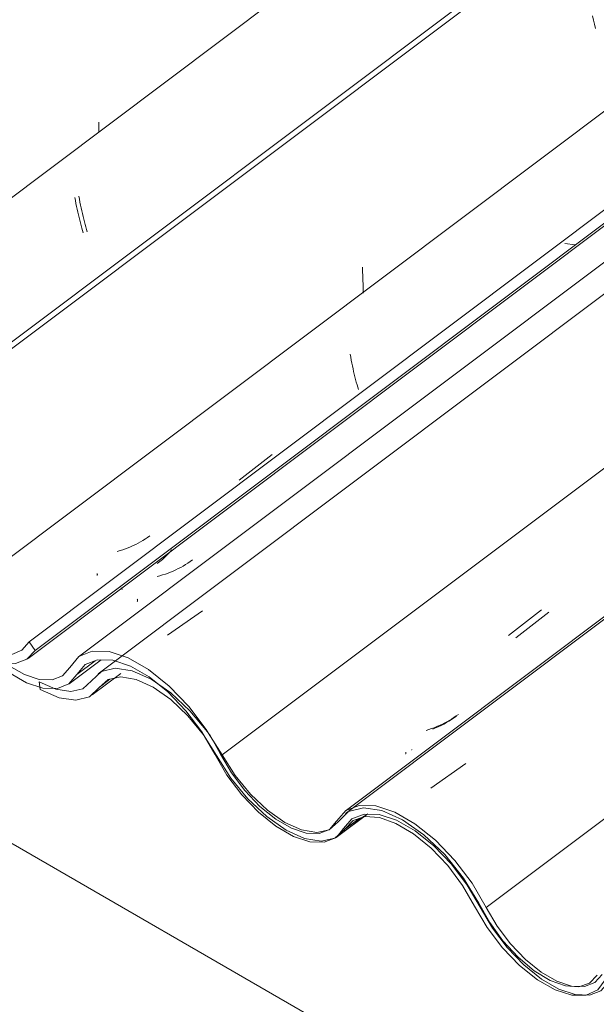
# Model space of a CAD drawing. Header units: metres. Extents: x -16.8 to 29.9, y -11.9 to 37.1.
# Tile 97 of 202: x 22.253 to 22.534, y -8.378 to -7.899. Entities that reach past the tile are written whole.
import ezdxf

# ---------------------------------------------------------------- set-up
doc = ezdxf.new("R2010")
doc.units = ezdxf.units.M
doc.layers.add('A-GLAZ-CWMG', color=7, linetype='Continuous', lineweight=5)
doc.layers.add('I-WALL', color=7, linetype='Continuous', lineweight=5)
pattern_1 = [(324.313, (6.848, -5.534), (0.4067177, -0.1955534), [0.02066, -0.35491, 0.02066, -2.358]), (324.313, (6.848, -5.534), (0.4067177, -0.1955534), [-0.39622, -0.35491, 0.02066, -0.73047, -1.252]), (324.313, (6.848, -5.534), (0.4067177, -0.1955534), [-1.502, 0.02066, -0.35491, 0.02066, -0.85566]), (324.313, (6.848, -5.534), (0.4067177, -0.1955534), [-1.898, -0.22972, 0.02066, -0.60528]), (112.936, (7.001, -5.595), (-0.2914225, 0.4955388), [0.02153, -0.36985, 0.02153, -2.457]), (112.936, (7.001, -5.595), (-0.2914225, 0.4955388), [-0.4129, -0.36985, 0.02153, -0.76123, -1.305]), (112.936, (7.001, -5.595), (-0.2914225, 0.4955388), [-1.566, 0.02153, -0.36985, 0.02153, -0.89169]), (112.936, (7.001, -5.595), (-0.2914225, 0.4955388), [-1.978, -0.23939, 0.02153, -0.63077]), (222.823, (7.051, -5.439), (-0.1153037, -0.2999985), [0.01144, -0.19651, 0.01144, -1.306]), (222.823, (7.051, -5.439), (-0.1153037, -0.2999985), [-0.21938, -0.19651, 0.01144, -0.40445, -0.69315]), (222.823, (7.051, -5.439), (-0.1153037, -0.2999985), [-0.83178, 0.01144, -0.19651, 0.01144, -0.47377]), (222.823, (7.051, -5.439), (-0.1153037, -0.2999985), [-1.051, -0.12719, 0.01144, -0.33514])]

# ---------------------------------------------------------------- blocks, each defined once
blk = doc.blocks.new('FP_619-ISO_04')
at = {"layer": 'A-GLAZ-CWMG', "color": 9, "true_color": 0xc0c0c0}
for p, q in [((5.88545, -7.94861), (5.8855, -7.95032)), ((5.8855, -7.95032), (5.88553, -7.95203)), ((5.88553, -7.95203), (5.88554, -7.95374))]:
    blk.add_line(p, q, dxfattribs=at)
blk = doc.blocks.new('FP_620-ISO_04')
at = {"layer": 'A-GLAZ-CWMG', "color": 9, "true_color": 0xc0c0c0}
for p, q in [((5.87578, -7.98465), (5.87603, -7.98612)), ((5.87603, -7.98612), (5.87629, -7.98758)), ((5.87629, -7.98758), (5.87656, -7.98901)), ((5.87656, -7.98901), (5.87685, -7.99043)), ((5.87685, -7.99043), (5.87715, -7.99182)), ((5.87715, -7.99182), (5.87745, -7.99319)), ((5.87745, -7.99319), (5.87777, -7.99453)), ((5.87777, -7.99453), (5.87809, -7.99585)), ((5.87809, -7.99585), (5.87842, -7.99714)), ((5.87842, -7.99714), (5.87876, -7.99841)), ((5.87876, -7.99841), (5.8791, -7.99965)), ((5.8791, -7.99965), (5.87944, -8.00086)), ((5.87944, -8.00086), (5.87979, -8.00204))]:
    blk.add_line(p, q, dxfattribs=at)
blk = doc.blocks.new('FP_621-ISO_04')
at = {"layer": 'A-GLAZ-CWMG'}
blk.add_line((12.04698, -3.40256), (5.7427, -8.13427), dxfattribs=at)
blk = doc.blocks.new('FP_622-ISO_04')
at = {"layer": 'A-GLAZ-CWMG', "color": 9, "true_color": 0xc0c0c0}
for p, q in [((5.90926, -8.15086), (5.90813, -8.1516)), ((5.91036, -8.15008), (5.90926, -8.15086)), ((5.90096, -8.15541), (5.89969, -8.15594)), ((5.9022, -8.15486), (5.90096, -8.15541)), ((5.90343, -8.15427), (5.9022, -8.15486)), ((5.90463, -8.15365), (5.90343, -8.15427)), ((5.90582, -8.153), (5.90463, -8.15365)), ((5.90699, -8.15232), (5.90582, -8.153)), ((5.90813, -8.1516), (5.90699, -8.15232)), ((5.89581, -8.15731), (5.89448, -8.15771)), ((5.89712, -8.15689), (5.89581, -8.15731)), ((5.89841, -8.15643), (5.89712, -8.15689)), ((5.89969, -8.15594), (5.89841, -8.15643)), ((5.88471, -8.16928), (5.88464, -8.16939)), ((5.88469, -8.16845), (5.88473, -8.16872)), ((5.88474, -8.16914), (5.88471, -8.16928)), ((5.88473, -8.16872), (5.88475, -8.16895)), ((5.88475, -8.16895), (5.88474, -8.16914))]:
    blk.add_line(p, q, dxfattribs=at)
blk = doc.blocks.new('FP_623-ISO_04')
at = {"layer": 'A-GLAZ-CWMG'}
blk.add_line((5.85107, -8.20981), (12.16512, -3.47076), dxfattribs=at)
at = {"layer": 'A-GLAZ-CWMG', "color": 9, "true_color": 0xc0c0c0}
for p, q in [((5.91763, -8.16046), (5.91643, -8.16155)), ((5.9188, -8.15932), (5.91763, -8.16046)), ((5.91993, -8.15815), (5.9188, -8.15932)), ((5.92104, -8.15695), (5.91993, -8.15815)), ((5.9152, -8.16261), (5.91393, -8.16363)), ((5.91643, -8.16155), (5.9152, -8.16261)), ((5.89659, -8.17569), (5.89642, -8.17543)), ((5.89673, -8.17591), (5.89659, -8.17569)), ((5.89684, -8.1761), (5.89673, -8.17591)), ((5.89691, -8.17624), (5.89684, -8.1761))]:
    blk.add_line(p, q, dxfattribs=at)
blk = doc.blocks.new('Rectangular Mullion - Telha Fibrocimento - Ondulada-V605-ISO_04')
at = {"layer": 'A-GLAZ-CWMG', "true_color": 0xc0c0c0}
h = blk.add_hatch(dxfattribs=at)
h.set_pattern_fill('FP_68', color=9, style=0, pattern_type=2)
h.set_pattern_definition([(352.943, (5.295, -6.288), (0.5141535, 0.0736507), [0.02137, -0.36719, 0.02137, -2.44]), (352.943, (5.295, -6.288), (0.5141535, 0.0736507), [-0.40993, -0.36719, 0.02137, -0.75575, -1.295]), (352.943, (5.295, -6.288), (0.5141535, 0.0736507), [-1.554, 0.02137, -0.36719, 0.02137, -0.88527]), (352.943, (5.295, -6.288), (0.5141535, 0.0736507), [-1.964, -0.23767, 0.02137, -0.62623]), (116.867, (5.487, -6.244), (-0.3683943, 0.452577), [0.02347, -0.40317, 0.02347, -2.679]), (116.867, (5.487, -6.244), (-0.3683943, 0.452577), [-0.4501, -0.40317, 0.02347, -0.82981, -1.422]), (116.867, (5.487, -6.244), (-0.3683943, 0.452577), [-1.707, 0.02347, -0.40317, 0.02347, -0.97202]), (116.867, (5.487, -6.244), (-0.3683943, 0.452577), [-2.157, -0.26096, 0.02347, -0.6876]), (239.918, (5.552, -5.977), (-0.1457585, -0.5262284), [0.02116, -0.36351, 0.02116, -2.415]), (239.918, (5.552, -5.977), (-0.1457585, -0.5262284), [-0.40582, -0.36351, 0.02116, -0.74817, -1.282]), (239.918, (5.552, -5.977), (-0.1457585, -0.5262284), [-1.539, 0.02116, -0.36351, 0.02116, -0.87639]), (239.918, (5.552, -5.977), (-0.1457585, -0.5262284), [-1.944, -0.23528, 0.02116, -0.61995])])
h.paths.add_polyline_path([(5.85445, -8.20592), (12.16411, -3.47018), (12.15921, -3.46735), (5.85147, -8.20166)])
at = {"layer": 'A-GLAZ-CWMG'}
for p, q in [((5.68315, -8.1053), (11.9915, -3.37053)), ((5.85147, -8.20166), (12.15921, -3.46735)), ((5.85445, -8.20592), (12.16411, -3.47018)), ((5.85445, -8.20592), (5.85147, -8.20166))]:
    blk.add_line(p, q, dxfattribs=at)
for points in [[(5.79187, -8.16979, 0), (5.79786, -8.17983, 0), (5.80508, -8.18929, 0), (5.81315, -8.19764, 0), (5.82162, -8.20443, 0), (5.83004, -8.20928, 0), (5.83793, -8.21194, 0), (5.84487, -8.21226, 0), (5.85048, -8.21022, 0), (5.85445, -8.20592, 0)], [(5.85147, -8.20166, 0), (5.84803, -8.20583, 0), (5.84305, -8.20793, 0), (5.8368, -8.20784, 0), (5.83393, -8.20716, 0)]]:
    blk.add_polyline3d(points, dxfattribs=at)
for name in ['FP_619-ISO_04', 'FP_621-ISO_04', 'FP_623-ISO_04', 'FP_620-ISO_04', 'FP_622-ISO_04']:
    blk.add_blockref(name, (0, 0), dxfattribs=at)
blk = doc.blocks.new('FP_627-ISO_04')
at = {"layer": 'A-GLAZ-CWMG'}
blk.add_line((5.87103, -8.22213), (5.88654, -8.21049), dxfattribs=at)
blk = doc.blocks.new('FP_635-ISO_04')
at = {"layer": 'A-GLAZ-CWMG', "color": 9, "true_color": 0xc0c0c0}
for p, q in [((5.87381, -7.98535), (5.87407, -7.98681)), ((5.87407, -7.98681), (5.87434, -7.98825)), ((5.87434, -7.98825), (5.87462, -7.98967)), ((5.87462, -7.98967), (5.87492, -7.99107)), ((5.87492, -7.99107), (5.87522, -7.99245)), ((5.87522, -7.99245), (5.87554, -7.99381)), ((5.87554, -7.99381), (5.87586, -7.99514)), ((5.87586, -7.99514), (5.87619, -7.99644)), ((5.87619, -7.99644), (5.87653, -7.99772)), ((5.87653, -7.99772), (5.87687, -7.99897)), ((5.87687, -7.99897), (5.87721, -8.00019)), ((5.87721, -8.00019), (5.87756, -8.00138)), ((5.87756, -8.00138), (5.87791, -8.00255))]:
    blk.add_line(p, q, dxfattribs=at)
blk = doc.blocks.new('FP_636-ISO_04')
at = {"layer": 'A-GLAZ-CWMG'}
blk.add_line((12.13119, -3.33607), (5.74248, -8.13115), dxfattribs=at)
at = {"layer": 'A-GLAZ-CWMG', "color": 9, "true_color": 0xc0c0c0}
for p, q in [((6.126, -7.89688), (6.1265, -7.89891)), ((6.1265, -7.89891), (6.12699, -7.90098)), ((6.12699, -7.90098), (6.12746, -7.90308)), ((6.01385, -8.0192), (6.01398, -8.0213)), ((6.01398, -8.0213), (6.01408, -8.0234)), ((6.01408, -8.0234), (6.01415, -8.02551)), ((6.01415, -8.02551), (6.01419, -8.02762)), ((6.01419, -8.02762), (6.0142, -8.02973)), ((6.0142, -8.02973), (6.01419, -8.03184))]:
    blk.add_line(p, q, dxfattribs=at)
blk = doc.blocks.new('FP_637-ISO_04')
at = {"layer": 'A-GLAZ-CWMG', "color": 9, "true_color": 0xc0c0c0}
for p, q in [((6.00791, -8.06161), (6.00816, -8.06308)), ((6.00816, -8.06308), (6.00842, -8.06453)), ((6.00842, -8.06453), (6.0087, -8.06595)), ((6.0087, -8.06595), (6.00899, -8.06736)), ((6.00899, -8.06736), (6.00929, -8.06874)), ((6.00929, -8.06874), (6.0096, -8.0701)), ((6.0096, -8.0701), (6.00992, -8.07143)), ((6.00992, -8.07143), (6.01024, -8.07274)), ((6.01024, -8.07274), (6.01057, -8.07403)), ((6.01057, -8.07403), (6.01091, -8.07528)), ((6.01091, -8.07528), (6.01125, -8.07651)), ((6.01125, -8.07651), (6.01159, -8.0777)), ((6.01159, -8.0777), (6.01194, -8.07887)), ((5.95384, -8.12296), (5.96994, -8.11043)), ((5.92656, -8.16479), (5.92538, -8.16545)), ((5.92772, -8.1641), (5.92656, -8.16479)), ((5.92886, -8.16338), (5.92772, -8.1641)), ((5.92998, -8.16263), (5.92886, -8.16338)), ((5.93107, -8.16185), (5.92998, -8.16263)), ((5.91525, -8.16953), (5.91391, -8.16989)), ((5.91657, -8.16913), (5.91525, -8.16953)), ((5.91788, -8.1687), (5.91657, -8.16913)), ((5.91918, -8.16824), (5.91788, -8.1687)), ((5.92045, -8.16775), (5.91918, -8.16824)), ((5.92171, -8.16722), (5.92045, -8.16775)), ((5.92295, -8.16666), (5.92171, -8.16722)), ((5.92417, -8.16607), (5.92295, -8.16666)), ((5.92538, -8.16545), (5.92417, -8.16607)), ((5.90427, -8.18192), (5.9042, -8.18202)), ((5.90421, -8.18086), (5.90427, -8.18114)), ((5.90427, -8.18114), (5.90431, -8.18139)), ((5.90431, -8.18178), (5.90427, -8.18192)), ((5.90431, -8.18139), (5.90432, -8.18161)), ((5.90432, -8.18161), (5.90431, -8.18178))]:
    blk.add_line(p, q, dxfattribs=at)
blk = doc.blocks.new('FP_638-ISO_04')
at = {"layer": 'A-GLAZ-CWMG'}
blk.add_line((12.26433, -3.41391), (5.87562, -8.20899), dxfattribs=at)
at = {"layer": 'A-GLAZ-CWMG', "color": 9, "true_color": 0xc0c0c0}
blk.add_line((5.91893, -8.19852), (5.93595, -8.18655), dxfattribs=at)
blk = doc.blocks.new('FP_639-ISO_04')
at = {"layer": 'A-GLAZ-CWMG', "color": 9, "true_color": 0xc0c0c0}
for p, q in [((6.08496, -8.19859), (6.10106, -8.18606)), ((6.06063, -8.23702), (6.05954, -8.23781)), ((6.05255, -8.2419), (6.05131, -8.24247)), ((6.05377, -8.2413), (6.05255, -8.2419)), ((6.05496, -8.24066), (6.05377, -8.2413)), ((6.05614, -8.24), (6.05496, -8.24066)), ((6.05729, -8.2393), (6.05614, -8.24)), ((6.05843, -8.23857), (6.05729, -8.2393)), ((6.05954, -8.23781), (6.05843, -8.23857)), ((6.0462, -8.24442), (6.04488, -8.24483)), ((6.0475, -8.24398), (6.0462, -8.24442)), ((6.04879, -8.24351), (6.0475, -8.24398)), ((6.05006, -8.24301), (6.04879, -8.24351)), ((6.05131, -8.24247), (6.05006, -8.24301)), ((6.035, -8.2562), (6.03494, -8.2563)), ((6.03504, -8.25607), (6.035, -8.2562)), ((6.03502, -8.25547), (6.03505, -8.25571)), ((6.03506, -8.25591), (6.03504, -8.25607)), ((6.03505, -8.25571), (6.03506, -8.25591))]:
    blk.add_line(p, q, dxfattribs=at)
blk = doc.blocks.new('FP_640-ISO_04')
at = {"layer": 'A-GLAZ-CWMG'}
blk.add_line((12.39419, -3.48904), (6.00548, -8.28412), dxfattribs=at)
at = {"layer": 'A-GLAZ-CWMG', "color": 9, "true_color": 0xc0c0c0}
blk.add_line((6.04721, -8.2729), (6.06422, -8.2609), dxfattribs=at)
blk = doc.blocks.new('FP_646-ISO_04')
at = {"layer": 'A-GLAZ-CWMG'}
blk.add_line((6.00107, -8.29693), (6.01496, -8.28651), dxfattribs=at)
blk = doc.blocks.new('Rectangular Mullion - Telha Fibrocimento - Ondulada-V626-ISO_04')
at = {"layer": 'A-GLAZ-CWMG', "true_color": 0xc0c0c0}
h = blk.add_hatch(dxfattribs=at)
h.set_pattern_fill('FP_66', color=9, style=0, pattern_type=2)
h.set_pattern_definition(pattern_1)
h.paths.add_polyline_path([(6.2359, -8.43802), (6.24219, -8.43525), (6.24542, -8.43159), (6.2425, -8.42742), (6.23906, -8.43159), (6.23257, -8.43367), (6.22783, -8.4336), (6.22613, -8.43369), (6.2312, -8.43781), (6.23408, -8.43794)])
h.paths.add_polyline_path([(6.22544, -8.43652), (6.2202, -8.43134), (6.2175, -8.42956), (6.21033, -8.42492), (6.20275, -8.41835), (6.19611, -8.41106), (6.18821, -8.39966), (6.17878, -8.38434), (6.17078, -8.37471), (6.16216, -8.36689), (6.15631, -8.36291), (6.14879, -8.35937), (6.14284, -8.35814), (6.14097, -8.35903), (6.13565, -8.36195), (6.13063, -8.36746), (6.12711, -8.36763), (6.12009, -8.36948), (6.1137, -8.36861), (6.1054, -8.36504), (6.09756, -8.35973), (6.08972, -8.35257), (6.08235, -8.34387), (6.07723, -8.33624), (6.06453, -8.31567), (6.05524, -8.3044), (6.045, -8.29478), (6.03948, -8.29034), (6.02886, -8.28441), (6.02038, -8.2816), (6.0123, -8.28133), (6.00529, -8.28448), (6.00177, -8.28957), (6.00481, -8.29248), (6.00793, -8.28889), (6.00513, -8.28912), (6.00586, -8.28557), (6.0071, -8.28441), (6.00938, -8.28766), (6.01613, -8.28562), (6.02333, -8.28622), (6.03356, -8.29034), (6.04282, -8.29642), (6.04527, -8.29832), (6.04475, -8.29653), (6.05446, -8.30715), (6.05475, -8.30631), (6.05885, -8.3114), (6.06549, -8.3206), (6.08444, -8.35063), (6.09682, -8.36252), (6.1054, -8.36845), (6.11279, -8.37194), (6.11931, -8.37359), (6.12442, -8.3738), (6.13104, -8.37056), (6.13713, -8.36378), (6.14268, -8.36219), (6.14851, -8.36291), (6.15624, -8.36628), (6.16328, -8.37118), (6.17042, -8.3779), (6.17577, -8.38436), (6.18047, -8.39141), (6.19118, -8.4086), (6.19833, -8.41734), (6.20869, -8.42701), (6.21589, -8.43206), (6.22483, -8.43631)])
h.paths.add_polyline_path([(6.0005, -8.29725), (6.0005, -8.29675), (5.99914, -8.29531)])
h.paths.add_polyline_path([(5.9952, -8.29933), (5.99561, -8.29835), (5.99277, -8.29858), (5.98286, -8.29615), (5.97988, -8.29481), (5.97931, -8.29248), (5.97638, -8.29153), (5.97608, -8.29296), (5.96356, -8.28333), (5.9548, -8.27417), (5.94818, -8.26551), (5.94241, -8.2564), (5.94478, -8.25635), (5.93781, -8.24444), (5.92784, -8.23166), (5.91913, -8.22274), (5.90564, -8.21285), (5.89697, -8.20857), (5.88969, -8.20641), (5.88056, -8.20693), (5.87474, -8.21012), (5.86781, -8.21829), (5.86276, -8.22028), (5.85643, -8.22005), (5.84752, -8.21664), (5.84154, -8.21316), (5.82963, -8.20248), (5.82267, -8.19407), (5.81762, -8.18637), (5.80335, -8.16317), (5.79446, -8.15242), (5.78775, -8.14551), (5.7736, -8.13515), (5.7649, -8.13074), (5.75407, -8.12837), (5.74796, -8.12863), (5.74117, -8.13247), (5.73438, -8.14128), (5.73192, -8.14274), (5.73608, -8.14187), (5.74092, -8.14085), (5.74598, -8.13497), (5.75407, -8.13238), (5.75667, -8.13264), (5.76104, -8.1332), (5.77113, -8.13715), (5.77955, -8.14233), (5.79106, -8.15242), (5.80015, -8.1629), (5.80737, -8.17347), (5.82045, -8.19511), (5.82936, -8.20577), (5.83737, -8.21316), (5.84339, -8.21764), (5.85024, -8.22162), (5.85827, -8.22429), (5.85703, -8.22141), (5.86529, -8.2245), (5.87178, -8.22117), (5.88001, -8.21235), (5.88675, -8.2105), (5.8936, -8.2111), (5.9038, -8.2152), (5.9137, -8.22177), (5.92135, -8.22846), (5.93144, -8.24), (5.9384, -8.25032), (5.95181, -8.27177), (5.95932, -8.28055), (5.96759, -8.28815), (5.97608, -8.29401), (5.98326, -8.29743), (5.98824, -8.29909), (5.99383, -8.29928)])
h.paths.add_polyline_path([(5.98572, -8.29743), (5.98724, -8.29668), (5.98572, -8.29507), (5.98516, -8.29587)])
h.paths.add_polyline_path([(5.97166, -8.28821), (5.97165, -8.28804), (5.96749, -8.28468), (5.96759, -8.28692), (5.97165, -8.28821)])
h.paths.add_polyline_path([(5.56709, -8.05244), (5.56728, -8.05244), (5.56829, -8.05314)])
h.paths.add_polyline_path([(5.57624, -8.06106), (5.57656, -8.059), (5.5801, -8.06228), (5.57656, -8.06116)])
h.paths.add_polyline_path([(5.59469, -8.07167), (5.59469, -8.06931), (5.59555, -8.06933), (5.59621, -8.07092), (5.59546, -8.07129)])
h.paths.add_polyline_path([(5.7249, -8.14795), (5.72477, -8.14719), (5.71506, -8.14309), (5.70653, -8.13735), (5.69789, -8.12954), (5.69022, -8.12064), (5.68484, -8.11263), (5.67209, -8.09096), (5.66295, -8.08088), (5.65269, -8.07138), (5.64513, -8.06608), (5.63645, -8.06183), (5.62867, -8.05997), (5.62208, -8.06044), (5.61776, -8.06187), (5.61605, -8.05861), (5.61452, -8.06011), (5.61479, -8.0633), (5.61647, -8.06362), (5.61347, -8.06672), (5.61028, -8.06422), (5.60661, -8.06742), (5.60057, -8.06876), (5.59139, -8.06672), (5.58167, -8.06149), (5.57291, -8.05448), (5.5656, -8.04684), (5.55908, -8.03829), (5.55375, -8.03059), (5.55181, -8.03131), (5.56078, -8.04476), (5.57147, -8.05657), (5.58062, -8.06411), (5.5855, -8.06672), (5.58564, -8.06519), (5.58849, -8.06758), (5.58925, -8.06923), (5.59546, -8.0718), (5.6028, -8.07299), (5.61029, -8.07076), (5.62127, -8.06201), (5.6244, -8.06107), (5.63296, -8.06213), (5.64235, -8.0662), (5.65162, -8.07256), (5.65933, -8.07958), (5.66782, -8.08949), (5.67432, -8.09921), (5.6862, -8.11856), (5.69546, -8.12954), (5.70336, -8.13676), (5.71004, -8.14163), (5.7187, -8.14603), (5.72477, -8.14791)])
h.paths.add_polyline_path([(5.54543, -8.02124), (5.54135, -8.01549), (5.53432, -8.00687), (5.52452, -7.99749), (5.5187, -7.99357), (5.50874, -7.98974), (5.50245, -7.9888), (5.49453, -7.99158), (5.48573, -7.99902), (5.47985, -8.00004), (5.47173, -7.99823), (5.466, -7.99565), (5.46724, -7.99853), (5.46584, -7.99853), (5.46592, -7.99911), (5.47508, -8.0032), (5.48371, -8.00431), (5.4908, -8.0018), (5.49898, -7.99433), (5.50513, -7.99303), (5.51495, -7.99538), (5.52416, -8.00037), (5.53301, -8.00743), (5.54072, -8.01549), (5.54456, -8.02018)])
at = {"layer": 'A-GLAZ-CWMG'}
for p, q in [((5.81466, -8.18123), (12.12302, -3.44646)), ((6.07418, -8.33106), (12.38253, -3.59629)), ((5.88374, -8.21088), (5.87474, -8.21764)), ((5.94478, -8.25635), (5.93931, -8.24675)), ((6.00179, -8.29634), (6.00467, -8.29265))]:
    blk.add_line(p, q, dxfattribs=at)
for points in [[(5.82856, -8.20519, 0), (5.83304, -8.20964, 0), (5.84166, -8.21664, 0), (5.85024, -8.22162, 0), (5.85827, -8.22429, 0), (5.86529, -8.2245, 0), (5.87088, -8.22224, 0), (5.87474, -8.21764, 0)], [(5.87131, -8.2142, 0), (5.86781, -8.21829, 0), (5.86276, -8.22028, 0), (5.85645, -8.22006, 0), (5.84924, -8.21764, 0), (5.84154, -8.21316, 0), (5.83383, -8.20691, 0)], [(5.93881, -8.24596, 0), (5.93781, -8.24444, 0), (5.92931, -8.23319, 0), (5.91977, -8.22325, 0), (5.90973, -8.2152, 0), (5.89977, -8.20948, 0), (5.89045, -8.20643, 0), (5.8823, -8.20622, 0), (5.8758, -8.20886, 0), (5.87131, -8.2142, 0)], [(5.87474, -8.21764, 0), (5.87888, -8.2128, 0), (5.88486, -8.21044, 0), (5.89232, -8.21067, 0), (5.90085, -8.2135, 0), (5.90995, -8.21875, 0), (5.91913, -8.22613, 0), (5.92784, -8.23523, 0), (5.93559, -8.24551, 0), (5.94195, -8.2564, 0)], [(5.94195, -8.2564, 0), (5.94788, -8.26656, 0), (5.95511, -8.27615, 0), (5.96323, -8.28464, 0), (5.97178, -8.29153, 0), (5.98028, -8.29644, 0), (5.98824, -8.29909, 0), (5.9952, -8.29933, 0), (6.00079, -8.29714, 0), (6.00106, -8.29693, 0)], [(6.00131, -8.28908, 0), (5.99781, -8.29312, 0), (5.99277, -8.29509, 0), (5.98649, -8.29487, 0), (5.97931, -8.29248, 0), (5.97165, -8.28804, 0), (5.96394, -8.28182, 0), (5.95663, -8.27417, 0), (5.95011, -8.26551, 0), (5.94478, -8.25635, 0)], [(6.07418, -8.33106, 0), (6.06726, -8.31927, 0), (6.05885, -8.30815, 0), (6.04941, -8.29832, 0), (6.03948, -8.29034, 0), (6.02962, -8.28466, 0), (6.02038, -8.2816, 0), (6.0123, -8.28133, 0), (6.00582, -8.28388, 0), (6.00131, -8.28908, 0)], [(6.00467, -8.29265, 0), (6.00879, -8.28789, 0), (6.01471, -8.28557, 0), (6.0221, -8.28581, 0), (6.03054, -8.2886, 0), (6.03955, -8.29379, 0), (6.04862, -8.30107, 0), (6.05725, -8.31005, 0), (6.06495, -8.32021, 0), (6.07128, -8.33098, 0)], [(6.07128, -8.33098, 0), (6.07723, -8.34109, 0), (6.08444, -8.35063, 0), (6.09254, -8.35907, 0), (6.10106, -8.36593, 0), (6.10952, -8.37084, 0), (6.11746, -8.37351, 0), (6.12442, -8.3738, 0), (6.13003, -8.37169, 0), (6.13396, -8.3673, 0)], [(6.13064, -8.36366, 0), (6.12711, -8.36763, 0), (6.12207, -8.36955, 0), (6.1158, -8.36931, 0), (6.10866, -8.36692, 0), (6.10103, -8.36252, 0), (6.09336, -8.35635, 0), (6.08606, -8.34876, 0), (6.07954, -8.34017, 0), (6.07418, -8.33106, 0)]]:
    blk.add_polyline3d(points, dxfattribs=at)
for name in ['FP_636-ISO_04', 'FP_638-ISO_04', 'FP_640-ISO_04', 'FP_635-ISO_04', 'FP_637-ISO_04', 'FP_639-ISO_04', 'FP_627-ISO_04', 'FP_646-ISO_04']:
    blk.add_blockref(name, (0, 0), dxfattribs=at)
blk = doc.blocks.new('FP_650-ISO_04')
at = {"layer": 'A-GLAZ-CWMG'}
blk.add_line((6.00239, -8.29608), (6.0165, -8.28549), dxfattribs=at)
blk = doc.blocks.new('FP_651-ISO_04')
at = {"layer": 'A-GLAZ-CWMG'}
blk.add_line((5.88228, -8.22757), (5.89627, -8.21707), dxfattribs=at)
blk = doc.blocks.new('FP_653-ISO_04')
at = {"layer": 'A-GLAZ-CWMG'}
blk.add_line((12.18974, -3.48531), (5.88512, -8.21727), dxfattribs=at)
blk = doc.blocks.new('FP_654-ISO_04')
at = {"layer": 'A-GLAZ-CWMG', "color": 9, "true_color": 0xc0c0c0}
for p, q in [((6.08862, -8.19982), (6.1047, -8.18732)), ((6.05349, -8.24177), (6.05218, -8.24243)), ((6.05477, -8.24106), (6.05349, -8.24177)), ((6.05603, -8.24033), (6.05477, -8.24106)), ((6.05727, -8.23955), (6.05603, -8.24033)), ((6.05848, -8.23875), (6.05727, -8.23955)), ((6.05967, -8.2379), (6.05848, -8.23875)), ((6.04951, -8.24365), (6.04814, -8.24421)), ((6.05085, -8.24306), (6.04951, -8.24365)), ((6.05218, -8.24243), (6.05085, -8.24306)), ((6.03787, -8.25422), (6.0378, -8.25432)), ((6.0379, -8.25408), (6.03787, -8.25422))]:
    blk.add_line(p, q, dxfattribs=at)
blk = doc.blocks.new('FP_655-ISO_04')
at = {"layer": 'A-GLAZ-CWMG'}
blk.add_line((12.39429, -3.49026), (6.00558, -8.28534), dxfattribs=at)
blk = doc.blocks.new('Rectangular Mullion - Telha Fibrocimento - Ondulada-V647-ISO_04')
at = {"layer": 'A-GLAZ-CWMG', "true_color": 0xc0c0c0}
h = blk.add_hatch(dxfattribs=at)
h.set_pattern_fill('FP_66', color=9, style=0, pattern_type=2)
h.set_pattern_definition(pattern_1)
h.paths.add_polyline_path([(6.62693, -8.66378), (6.63353, -8.66067), (6.63627, -8.6571), (6.63353, -8.65318), (6.63009, -8.65735), (6.62511, -8.65945), (6.61886, -8.65937), (6.60965, -8.65595), (6.59995, -8.64957), (6.59521, -8.64558), (6.58714, -8.63682), (6.57883, -8.62474), (6.56929, -8.60941), (6.56364, -8.60238), (6.55419, -8.59345), (6.54666, -8.58828), (6.53982, -8.58513), (6.53564, -8.58388), (6.52941, -8.5839), (6.5245, -8.58623), (6.51814, -8.59339), (6.5131, -8.59531), (6.50683, -8.59507), (6.4971, -8.59119), (6.49206, -8.58828), (6.48357, -8.58126), (6.47547, -8.5724), (6.46826, -8.562), (6.45829, -8.54503), (6.44568, -8.52954), (6.43614, -8.52063), (6.42625, -8.51366), (6.41827, -8.50964), (6.41046, -8.50733), (6.40264, -8.50736), (6.39616, -8.51042), (6.38884, -8.51889), (6.3838, -8.52085), (6.37752, -8.52063), (6.3687, -8.51729), (6.36268, -8.5138), (6.35497, -8.50758), (6.34766, -8.49993), (6.33891, -8.48744), (6.32884, -8.4702), (6.31887, -8.45742), (6.30682, -8.44582), (6.29658, -8.43856), (6.28835, -8.43444), (6.28072, -8.43217), (6.27159, -8.43269), (6.26577, -8.43589), (6.25884, -8.44405), (6.2538, -8.44605), (6.24748, -8.44582), (6.23855, -8.4424), (6.23153, -8.43808), (6.22066, -8.42825), (6.2137, -8.41983), (6.20865, -8.41213), (6.19438, -8.38893), (6.18549, -8.37818), (6.17878, -8.37127), (6.16463, -8.36091), (6.15695, -8.35681), (6.1451, -8.35413), (6.13899, -8.35439), (6.1322, -8.35823), (6.12541, -8.36704), (6.12295, -8.3685), (6.12711, -8.36763), (6.13195, -8.36661), (6.13713, -8.36067), (6.1451, -8.35814), (6.1477, -8.3584), (6.15207, -8.35897), (6.16216, -8.36291), (6.17058, -8.3681), (6.18209, -8.37818), (6.19118, -8.38866), (6.19864, -8.39966), (6.21148, -8.42088), (6.22039, -8.43154), (6.2284, -8.43892), (6.23442, -8.4434), (6.24127, -8.44738), (6.2493, -8.45005), (6.25632, -8.45027), (6.26191, -8.448), (6.27114, -8.43808), (6.27757, -8.43625), (6.28335, -8.43643), (6.29483, -8.44096), (6.30289, -8.44605), (6.3108, -8.45256), (6.32034, -8.46294), (6.32967, -8.4765), (6.34283, -8.49752), (6.34766, -8.5035), (6.35849, -8.5138), (6.36445, -8.51824), (6.37131, -8.5222), (6.37927, -8.52485), (6.38623, -8.52509), (6.39182, -8.5229), (6.39982, -8.51366), (6.40716, -8.51138), (6.41313, -8.51157), (6.42459, -8.5161), (6.43441, -8.52262), (6.44044, -8.52765), (6.44988, -8.53791), (6.45829, -8.54989), (6.47057, -8.56991), (6.47709, -8.57807), (6.48838, -8.5887), (6.4938, -8.59268), (6.50055, -8.5966), (6.50849, -8.59927), (6.51545, -8.59956), (6.52106, -8.59745), (6.52804, -8.58959), (6.53371, -8.58796), (6.53836, -8.58828), (6.54676, -8.59175), (6.55381, -8.59654), (6.55803, -8.6001), (6.56514, -8.60793), (6.57173, -8.61756), (6.58221, -8.63436), (6.58884, -8.64257), (6.59995, -8.65296), (6.60567, -8.6571), (6.6121, -8.66081), (6.61999, -8.66347), (6.62511, -8.6637)])
h.paths.add_polyline_path([(5.95812, -8.27821), (5.95831, -8.27821), (5.95932, -8.2789)])
h.paths.add_polyline_path([(5.96727, -8.28682), (5.96759, -8.28476), (5.97113, -8.28804), (5.96759, -8.28692)])
h.paths.add_polyline_path([(5.98572, -8.29743), (5.98572, -8.29507), (5.98658, -8.29509), (5.98724, -8.29668), (5.98649, -8.29705)])
h.paths.add_polyline_path([(6.11593, -8.37372), (6.1158, -8.37295), (6.10609, -8.36885), (6.09756, -8.36311), (6.08892, -8.3553), (6.08125, -8.3464), (6.07587, -8.33839), (6.06312, -8.31672), (6.05398, -8.30664), (6.04383, -8.29723), (6.03616, -8.29184), (6.02748, -8.28759), (6.0197, -8.28573), (6.01311, -8.2862), (6.00879, -8.28763), (6.00704, -8.28441), (6.00555, -8.28587), (6.00582, -8.28906), (6.0075, -8.28938), (6.0045, -8.29248), (6.00131, -8.28998), (5.99764, -8.29319), (5.9916, -8.29452), (5.98242, -8.29248), (5.9727, -8.28725), (5.96394, -8.28025), (5.95663, -8.2726), (5.95011, -8.26405), (5.94478, -8.25635), (5.94284, -8.25708), (5.95181, -8.27052), (5.96196, -8.28182), (5.97165, -8.28987), (5.97653, -8.29248), (5.97667, -8.29095), (5.97952, -8.29334), (5.98028, -8.29499), (5.98649, -8.29756), (5.99383, -8.29875), (6.00132, -8.29652), (6.01224, -8.28779), (6.01543, -8.28683), (6.02399, -8.28789), (6.03338, -8.29196), (6.04265, -8.29832), (6.05036, -8.30534), (6.05885, -8.31525), (6.0641, -8.32283), (6.07723, -8.34432), (6.08649, -8.3553), (6.09439, -8.36252), (6.10107, -8.36739), (6.10973, -8.37179), (6.1158, -8.37367)])
h.paths.add_polyline_path([(5.93646, -8.247), (5.93144, -8.24), (5.92535, -8.23263), (5.91429, -8.22224), (5.90973, -8.21933), (5.89977, -8.21551), (5.89348, -8.21456), (5.88556, -8.21734), (5.87676, -8.22478), (5.87088, -8.2258), (5.86276, -8.22399), (5.85703, -8.22141), (5.85827, -8.22429), (5.85687, -8.22429), (5.85695, -8.22487), (5.86611, -8.22897), (5.8758, -8.2298), (5.88183, -8.22756), (5.89001, -8.22009), (5.89616, -8.21879), (5.9041, -8.22028), (5.91519, -8.22613), (5.92404, -8.23319), (5.93144, -8.24088), (5.93564, -8.24599)])
at = {"layer": 'A-GLAZ-CWMG'}
for p, q in [((5.94553, -8.25678), (12.25388, -3.52201)), ((5.85643, -8.22114), (5.85695, -8.22487)), ((5.88556, -8.22389), (5.89085, -8.21991)), ((5.94553, -8.25678), (5.93871, -8.24598)), ((6.00701, -8.28441), (6.00199, -8.28938)), ((6.00529, -8.29301), (6.01224, -8.28779))]:
    blk.add_line(p, q, dxfattribs=at)
for points in [[(5.9384, -8.24556, 0), (5.92988, -8.23523, 0), (5.92053, -8.22648, 0), (5.91093, -8.21986, 0), (5.90172, -8.2158, 0), (5.89348, -8.21456, 0), (5.88675, -8.21623, 0), (5.88196, -8.2207, 0)], [(5.88196, -8.2207, 0), (5.87772, -8.22456, 0), (5.87178, -8.22595, 0), (5.86453, -8.22478, 0), (5.85643, -8.22114, 0)], [(5.88556, -8.22389, 0), (5.89001, -8.22009, 0), (5.89616, -8.21879, 0), (5.90361, -8.22006, 0), (5.9119, -8.22383, 0), (5.92049, -8.22984, 0), (5.92886, -8.23774, 0), (5.93647, -8.24701, 0), (5.94284, -8.25708, 0)], [(5.85695, -8.22487, 0), (5.86611, -8.22897, 0), (5.87429, -8.23019, 0), (5.88092, -8.22846, 0), (5.88556, -8.22389, 0)], [(5.94284, -8.25708, 0), (5.9498, -8.26808, 0), (5.95812, -8.27821, 0), (5.96727, -8.28682, 0), (5.97667, -8.29337, 0), (5.98572, -8.29743, 0), (5.99383, -8.29875, 0), (6.0005, -8.29725, 0), (6.00529, -8.29301, 0)], [(6.00199, -8.28938, 0), (5.99764, -8.29319, 0), (5.9916, -8.29452, 0), (5.98426, -8.2933, 0), (5.97608, -8.28961, 0), (5.96759, -8.28368, 0), (5.95932, -8.27589, 0), (5.95181, -8.26673, 0), (5.94553, -8.25678, 0)], [(6.07064, -8.32902, 0), (6.06312, -8.31672, 0), (6.05398, -8.30534, 0), (6.04383, -8.29565, 0), (6.03338, -8.28831, 0), (6.02333, -8.28382, 0), (6.01436, -8.28247, 0), (6.00708, -8.28437, 0)], [(6.00529, -8.29301, 0), (6.00938, -8.28876, 0), (6.01513, -8.28681, 0), (6.02221, -8.28726, 0), (6.03023, -8.29009, 0), (6.03876, -8.29514, 0), (6.04731, -8.30213, 0), (6.05542, -8.31068, 0), (6.06263, -8.3203, 0), (6.06855, -8.33048, 0)], [(6.06855, -8.33048, 0), (6.07463, -8.34089, 0), (6.08205, -8.3507, 0), (6.0904, -8.35935, 0), (6.09917, -8.36632, 0), (6.10785, -8.3712, 0), (6.11593, -8.37372, 0), (6.12295, -8.37371, 0), (6.12848, -8.37118, 0), (6.1322, -8.36628, 0)], [(6.12828, -8.36398, 0), (6.12457, -8.36794, 0), (6.11931, -8.36974, 0), (6.11279, -8.36929, 0), (6.1054, -8.36661, 0), (6.09756, -8.36186, 0), (6.08972, -8.3553, 0), (6.08235, -8.34733, 0), (6.07587, -8.33839, 0), (6.07064, -8.32902, 0)]]:
    blk.add_polyline3d(points, dxfattribs=at)
for name in ['FP_653-ISO_04', 'FP_655-ISO_04', 'FP_654-ISO_04', 'FP_651-ISO_04', 'FP_650-ISO_04']:
    blk.add_blockref(name, (0, 0), dxfattribs=at)

msp = doc.modelspace()

# ---------------------------------------------------------------- linework, layer by layer
at = {"layer": 'I-WALL'}
msp.add_line((21.49089, -7.8623), (22.72833, -8.57674), dxfattribs=at)

# ---------------------------------------------------------------- block references
at = {"layer": 'A-GLAZ-CWMG'}
for name in ['Rectangular Mullion - Telha Fibrocimento - Ondulada-V605-ISO_04', 'Rectangular Mullion - Telha Fibrocimento - Ondulada-V626-ISO_04', 'Rectangular Mullion - Telha Fibrocimento - Ondulada-V647-ISO_04']:
    msp.add_blockref(name, (16.40577, 0), dxfattribs=at)

doc.saveas('drawing.dxf')
